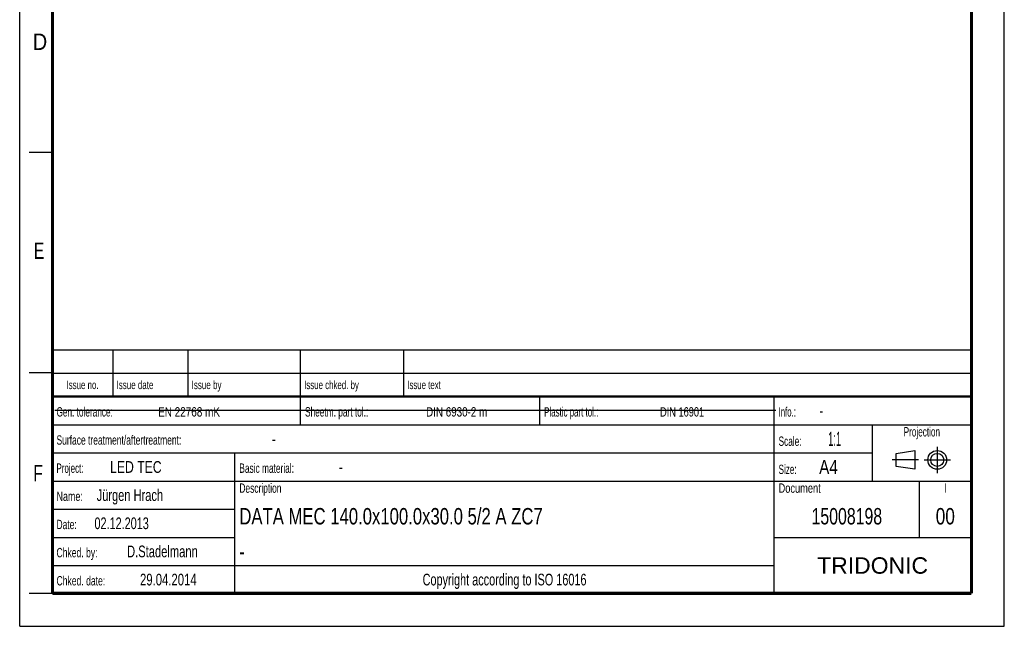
# Model space of a CAD drawing. Header units: millimetres. Extents: x 0 to 210, y 0 to 297.
# Tile 1 of 8: x 0 to 210, y 0 to 129. Entities that reach past the tile are written whole.
import ezdxf
from ezdxf.enums import TextEntityAlignment as Align

# ---------------------------------------------------------------- set-up
doc = ezdxf.new("R2010")
doc.units = ezdxf.units.MM
doc.header["$LTSCALE"] = 19.36
doc.linetypes.add('CENTER', pattern=[0.6, 0.375, -0.075, 0.075, -0.075])
doc.layers.get('0').update_dxf_attribs({"linetype": 'CONTINUOUS'})
doc.layers.add('DEFAULT_1', color=7, linetype='CENTER')
doc.layers.add('Z_NOTICE', color=7, linetype='CONTINUOUS')
doc.styles.add('TEXTSTYLE_2', font='txt', dxfattribs={"width": 0.75})
doc.styles.add('TEXTSTYLE_4', font='arial.ttf')

# ---------------------------------------------------------------- blocks, each defined once
blk = doc.blocks.new('SYMBOL_2_BL0', base_point=(192.31, 35.47))
at = {"color": 2, "linetype": 'CONTINUOUS'}
for p, q in [((186.91, 36.87), (190.91, 37.47)), ((186.91, 34.07), (186.91, 36.87)), ((190.91, 37.47), (190.91, 33.47)), ((190.91, 33.47), (186.91, 34.07))]:
    blk.add_line(p, q, dxfattribs=at)
for radius in [2, 1.4]:
    blk.add_circle((195.71, 35.47), radius, dxfattribs=at)
at = {"layer": 'DEFAULT_1', "color": 2, "linetype": 'CENTER'}
for p, q in [((195.71, 38.27), (195.71, 32.67)), ((191.71, 35.47), (186.11, 35.47)), ((192.91, 35.47), (198.5, 35.47))]:
    blk.add_line(p, q, dxfattribs=at)

msp = doc.modelspace()

# ---------------------------------------------------------------- linework, layer by layer
at = {"color": 2, "linetype": 'CONTINUOUS'}
for p, q in [((0, 0), (0, 297)), ((210, 0), (210, 297)), ((7, 101), (2, 101)), ((6.9136, 48.9602), (6.9136, 58.9602)), ((6.9136, 58.9602), (202.9136, 58.9602)), ((19.9136, 48.9602), (19.9136, 58.9602)), ((35.9136, 48.9602), (35.9136, 58.9602)), ((59.9136, 48.9602), (59.9136, 58.9602)), ((81.9136, 48.9602), (81.9136, 58.9602)), ((202.9136, 48.9602), (202.9136, 58.9602)), ((7, 54), (2, 54)), ((6.9136, 53.9602), (202.9136, 53.9602)), ((6.9135, 6.9601), (6.9135, 48.9601)), ((6.9135, 48.9601), (202.9135, 48.9601)), ((6.9136, 48.9602), (202.9136, 48.9602)), ((59.9135, 42.9601), (59.9135, 48.9601)), ((110.9135, 42.9601), (110.9135, 48.9601)), ((160.9135, 6.9601), (160.9135, 48.9601)), ((202.9135, 6.9601), (202.9135, 48.9601)), ((6.9135, 42.9601), (202.9135, 42.9601)), ((181.9135, 30.9601), (181.9135, 42.9601)), ((6.9135, 36.9601), (181.9135, 36.9601)), ((45.9135, 6.9601), (45.9135, 36.9601)), ((6.9135, 30.9601), (202.9135, 30.9601)), ((191.9135, 18.9601), (191.9135, 30.9601)), ((6.9135, 24.9601), (45.9135, 24.9601)), ((6.9135, 18.9601), (45.9135, 18.9601)), ((160.9135, 18.9601), (202.9135, 18.9601)), ((6.9135, 12.9601), (160.9135, 12.9601)), ((7, 7), (2, 7)), ((6.9135, 6.9601), (202.9135, 6.9601)), ((0, 0), (210, 0))]:
    msp.add_line(p, q, dxfattribs=at)
at = {"color": 7, "linetype": 'CONTINUOUS'}
msp.add_line((7.4681, 46.0424), (161.2681, 46.0424), dxfattribs=at)
for points, const_width in [([(7, 7), (7, 290)], 0.7), ([(203, 7), (203, 290)], 0.7), ([(7, 49), (203, 49)], 0.5), ([(7, 7), (203, 7)], 0.7)]:
    msp.add_lwpolyline(points, dxfattribs=dict(at, const_width=const_width))

# ---------------------------------------------------------------- block references
at = {"color": 2, "linetype": 'CONTINUOUS'}
msp.add_blockref('SYMBOL_2_BL0', (192.3051, 35.4697), dxfattribs=at)

# ---------------------------------------------------------------- texts
at = {"color": 5, "linetype": 'CONTINUOUS', "style": 'TEXTSTYLE_2'}
for s, width, p in [('D', 0.904762, (2.8073, 122.8572)), ('E', 0.714286, (3.0025, 78.3025)), ('F', 0.714286, (2.9222, 30.897))]:
    msp.add_text(s, height=3.5, dxfattribs=dict(at, width=width)).set_placement(p)
at = {"layer": 'Z_NOTICE', "color": 5, "linetype": 'CONTINUOUS', "style": 'TEXTSTYLE_2'}
for s, height, width, p in [('Issue date ', 1.8, 0.707792, (20.6636, 50.5602)), ('Issue by ', 1.8, 0.71164, (36.6636, 50.5602)), ('Issue chked. by', 1.8, 0.698413, (60.6636, 50.5602)), ('Issue text ', 1.8, 0.694805, (82.6636, 50.5602)), ('Gen. tolerance:', 2, 0.657143, (7.851, 44.7101)), ('EN 22768 mK', 2, 0.792208, (29.5296, 44.7101)), ('Sheetm. part tol.:', 2, 0.662698, (60.851, 44.7101)), ('DIN 6930-2 m', 2, 0.78373, (86.6725, 44.7101)), ('Plastic part tol.:', 2, 0.632275, (111.851, 44.7101)), ('DIN 16901', 2, 0.73545, (136.5772, 44.7101)), ('Info.: ', 2, 0.622449, (161.851, 44.7101)), ('-', 2.5, 0.714286, (170.5653, 44.7101)), ('Surface treatment/aftertreatment: ', 2, 0.67577, (7.851, 38.7101)), ('Scale:  ', 2, 0.660714, (161.851, 38.4601)), ('1:1', 3, 0.5, (172.4225, 38.4601)), ('-', 2.5, 0.714286, (53.8034, 38.7101)), ('Project: ', 2, 0.634921, (7.851, 32.7101)), ('LED TEC', 2.5, 0.778912, (19.2796, 32.7101)), ('Basic material: ', 2, 0.66369, (46.851, 32.7101)), ('-', 2.5, 0.714286, (68.0891, 32.7101)), ('Size: ', 2, 0.646825, (161.851, 32.4601)), (' A4', 3, 0.809524, (169.613, 32.4601)), ('Jürgen Hrach', 2.5, 0.705357, (16.4225, 26.7101)), ('Description', 2, 0.670996, (46.851, 28.4601)), ('Document', 2, 0.738095, (161.851, 28.4601)), ('Name: ', 2, 0.714286, (7.851, 26.7101)), ('02.12.2013', 2.5, 0.692857, (15.9463, 20.7101)), ('Date: ', 2, 0.674603, (7.851, 20.7101)), ('Chked. by: ', 2, 0.683983, (7.851, 14.7101)), ('D.Stadelmann', 2.5, 0.712302, (22.8987, 14.7101)), ('Chked. date: ', 2, 0.684982, (7.851, 8.7101)), ('29.04.2014', 2.5, 0.721429, (25.6606, 8.7101))]:
    msp.add_text(s, height=height, dxfattribs=dict(at, width=width)).set_placement(p)
for s, height, width, p in [('Issue no.', 1.8, 0.698413, (13.4136, 50.5602)), ('Projection', 2, 0.652381, (192.4135, 40.4601)), ('I', 2, 0.642857, (197.4135, 28.4601)), ('Copyright according to ISO 16016', 2.5, 0.694196, (103.4135, 8.7101))]:
    msp.add_text(s, height=height, dxfattribs=dict(at, width=width)).set_placement(p, align=Align.CENTER)
at = {"layer": 'Z_NOTICE', "color": 7, "linetype": 'CONTINUOUS', "style": 'TEXTSTYLE_2'}
for s, width, p in [('DATA MEC 140.0x100.0x30.0 5/2 A ZC7', 0.760544, (46.851, 21.7101)), ('-', 0.714286, (46.851, 14.2101))]:
    msp.add_text(s, height=3.5, dxfattribs=dict(at, width=width)).set_placement(p)
for s, width, p in [('15008198', 0.723214, (176.4135, 21.7101)), ('00', 0.785714, (197.4135, 21.7101))]:
    msp.add_text(s, height=3.5, dxfattribs=dict(at, width=width)).set_placement(p, align=Align.CENTER)
at = {"layer": 'Z_NOTICE', "color": 5, "linetype": 'CONTINUOUS', "style": 'TEXTSTYLE_4'}
msp.add_text('TRIDONIC', height=3.5, dxfattribs=at).set_placement((181.9135, 11.2101), align=Align.CENTER)

doc.saveas('drawing.dxf')
